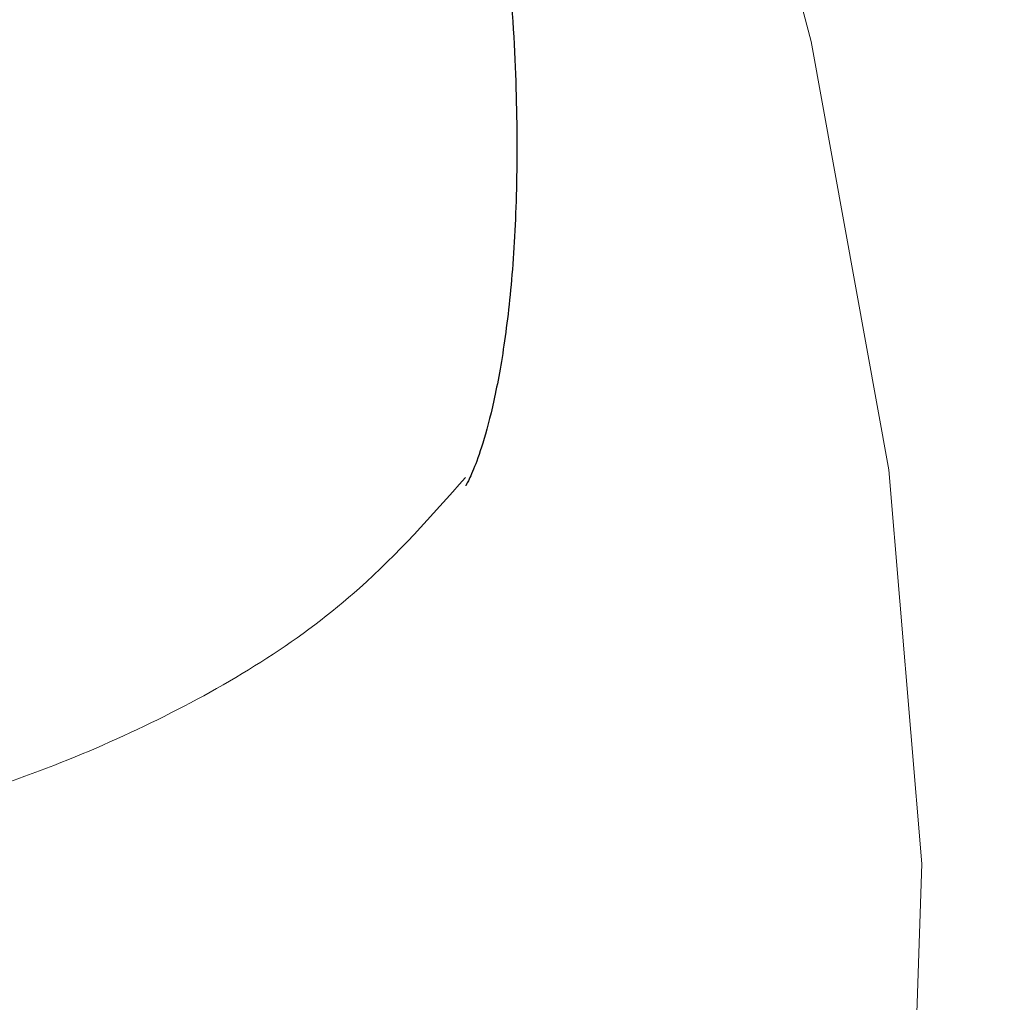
# Model space of a CAD drawing. Header units: millimetres. Extents: x 8 to 436, y 12 to 763.
# Tile 107 of 256: x 347.779 to 348.01, y 317.916 to 318.147. Entities that reach past the tile are written whole.
import ezdxf

# ---------------------------------------------------------------- set-up
doc = ezdxf.new("R2010")
doc.units = ezdxf.units.MM

msp = doc.modelspace()

# ---------------------------------------------------------------- linework, layer by layer
at = {"color": 252, "linetype": 'Continuous', "lineweight": 0, "flags": 128}
msp.add_lwpolyline([(347.84946, 318.48125), (347.89772, 318.36266), (347.93608, 318.24946), (347.9645, 318.14204), (347.98272, 318.04148), (347.99052, 317.94891), (347.98771, 317.86478), (347.97446, 317.78927), (347.95095, 317.72312), (347.91737, 317.66709), (347.87377, 317.62154), (347.82039, 317.58647), (347.75785, 317.56219), (347.68676, 317.549), (347.60759, 317.5471), (347.52047, 317.55627), (347.42635, 317.57637), (347.3262, 317.60724), (347.3262, 317.60724)], dxfattribs=at)
at = {"color": 252, "linetype": 'Continuous', "lineweight": 0}
for points, knots in [([(347.78225, 342.88664), (347.97962, 343.06969), (348.43799, 343.49478), (349.32284, 343.99096), (350.40433, 344.40043), (351.62169, 344.65513), (352.96378, 344.75998), (354.42645, 344.71292), (356.00301, 344.51458), (357.68681, 344.1657), (359.47063, 343.6678), (361.34682, 343.02301), (363.30736, 342.23409), (365.34384, 341.30442), (367.44756, 340.23797), (369.60948, 339.03932), (371.82037, 337.7136), (374.07076, 336.26648), (376.351, 334.70416), (378.65133, 333.03334), (380.9619, 331.26116), (383.27282, 329.39521), (385.5742, 327.44349), (387.85617, 325.41436), (390.10896, 323.31649), (392.32294, 321.15889), (394.48861, 318.95077), (396.59671, 316.70161), (398.6382, 314.42102), (400.60435, 312.11879), (402.48674, 309.80476), (404.2773, 307.48884), (405.96837, 305.18096), (407.5527, 302.89099), (409.02352, 300.62874), (410.37452, 298.4039), (411.59992, 296.22599), (412.69447, 294.10435), (413.65348, 292.04805), (414.47286, 290.0659), (415.14908, 288.16639), (415.67925, 286.35766), (416.0611, 284.64744), (416.29302, 283.04305), (416.37391, 281.55146), (416.30384, 280.17864), (416.08154, 278.93203), (415.7138, 277.8111), (415.18044, 276.84264), (414.76675, 276.24178), (414.49239, 276.00519), (414.48799, 276.0014)], [0, 0, 0, 0, 0.01583, 0.036762, 0.057695, 0.078627, 0.09956, 0.120492, 0.141425, 0.162357, 0.18329, 0.204223, 0.225155, 0.246088, 0.26702, 0.287953, 0.308885, 0.329818, 0.35075, 0.371683, 0.392615, 0.413548, 0.43448, 0.455413, 0.476345, 0.497278, 0.51821, 0.539143, 0.560076, 0.581008, 0.601941, 0.622873, 0.643806, 0.664738, 0.685671, 0.706603, 0.727536, 0.748468, 0.769401, 0.790333, 0.811266, 0.832198, 0.853131, 0.874063, 0.894996, 0.915929, 0.936861, 0.957794, 0.978726, 0.999659, 1, 1, 1, 1]), ([(347.3916, 318.00055), (347.41996, 317.99126), (347.47687, 317.97262), (347.55645, 317.95598), (347.63136, 317.94799), (347.69948, 317.94991), (347.76057, 317.96122), (347.81369, 317.98223), (347.85531, 318.00802), (347.87538, 318.03066), (347.88337, 318.03968)], [0, 0, 0, 0, 0.12828, 0.257449, 0.389421, 0.522361, 0.65112, 0.782191, 0.913263, 1, 1, 1, 1])]:
    msp.add_open_spline(points, degree=3, knots=knots, dxfattribs=at)
at = {"color": 7, "linetype": 'Continuous', "lineweight": 30}
msp.add_open_spline([(345.56675, 320.56614), (345.56668, 320.5661), (345.56647, 320.56599), (345.56892, 320.5671), (345.57494, 320.56891), (345.58468, 320.5709), (345.59855, 320.57247), (345.6161, 320.5731), (345.63711, 320.57244), (345.66162, 320.57017), (345.68953, 320.56602), (345.72072, 320.55976), (345.75506, 320.5512), (345.7924, 320.54016), (345.83256, 320.52654), (345.87532, 320.51025), (345.92053, 320.49125), (345.96804, 320.46947), (346.01778, 320.44485), (346.06953, 320.4174), (346.12311, 320.38713), (346.17831, 320.35409), (346.23493, 320.31833), (346.29264, 320.28001), (346.35139, 320.23912), (346.41098, 320.19579), (346.47134, 320.15), (346.53217, 320.10197), (346.59332, 320.05176), (346.65465, 319.99949), (346.71602, 319.94525), (346.77731, 319.88914), (346.83826, 319.83136), (346.89865, 319.77213), (346.9583, 319.71163), (347.01711, 319.64995), (347.07498, 319.58718), (347.1318, 319.52347), (347.18742, 319.45894), (347.24174, 319.39375), (347.29461, 319.32806), (347.34575, 319.26223), (347.39507, 319.19638), (347.44253, 319.13059), (347.48819, 319.06482), (347.53187, 318.99932), (347.57339, 318.93439), (347.61257, 318.87035), (347.64926, 318.80748), (347.68335, 318.74606), (347.71479, 318.68625), (347.74377, 318.62776), (347.77036, 318.57059), (347.79447, 318.51493), (347.81595, 318.46132), (347.83472, 318.41015), (347.85076, 318.36175), (347.86408, 318.31646), (347.87477, 318.27459), (347.88301, 318.23599), (347.88908, 318.20011), (347.89311, 318.16709), (347.89521, 318.13735), (347.89562, 318.11132), (347.89463, 318.0892), (347.89263, 318.07109), (347.89004, 318.05707), (347.88732, 318.04704), (347.88515, 318.04112), (347.88355, 318.03789), (347.88345, 318.03777), (347.88341, 318.03771)], degree=3, knots=[0, 0, 0, 0, 0.007446, 0.022183, 0.035924, 0.050466, 0.064539, 0.078078, 0.091513, 0.104949, 0.118442, 0.132039, 0.145765, 0.159632, 0.173642, 0.18776, 0.201961, 0.216322, 0.230832, 0.245478, 0.260244, 0.275116, 0.290079, 0.30512, 0.320133, 0.335309, 0.350523, 0.365777, 0.381071, 0.396407, 0.411788, 0.427216, 0.44269, 0.458136, 0.473566, 0.489001, 0.504443, 0.519893, 0.535352, 0.55082, 0.566296, 0.581771, 0.597099, 0.612469, 0.627874, 0.643283, 0.658659, 0.673969, 0.689179, 0.704258, 0.719186, 0.73404, 0.74905, 0.764031, 0.778928, 0.793687, 0.808256, 0.822584, 0.836623, 0.850352, 0.86418, 0.878188, 0.892095, 0.905873, 0.919511, 0.933015, 0.946417, 0.959786, 0.973202, 0.986984, 1, 1, 1, 1], dxfattribs=at)

doc.saveas('drawing.dxf')
